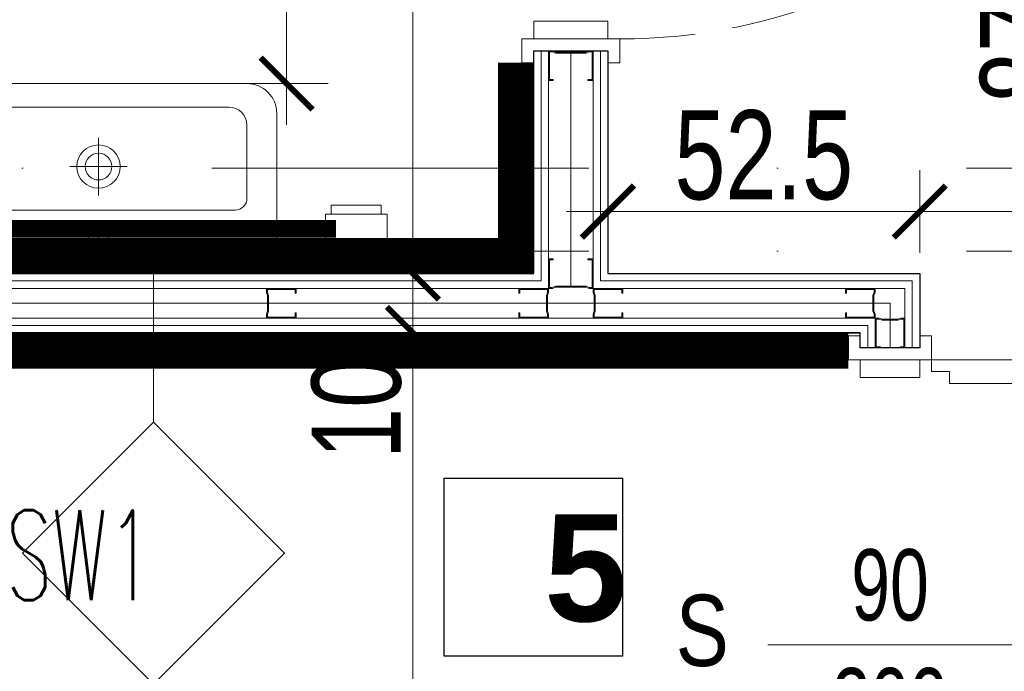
# Model space of a CAD drawing. Header units: millimetres. Extents: x -13532 to 2392, y -5241 to 5322.
# Tile 205 of 256: x -10645 to -10479, y 2127 to 2237. Entities that reach past the tile are written whole.
import ezdxf

# ---------------------------------------------------------------- set-up
doc = ezdxf.new("R2010")
doc.units = ezdxf.units.MM
for name, pattern in [('DASHED', [19.05, 12.7, -6.35]), ('DGN_STYLE_2', [30.2, 18.12, -12.08]), ('KRESKAKROPKA2', [12.7, 6.35, -3.175, 0, -3.175])]:
    doc.linetypes.add(name, pattern=pattern)
doc.layers.get('0').update_dxf_attribs({"lineweight": 9, "true_color": 0x939393})
doc.layers.get('Defpoints').update_dxf_attribs({"true_color": 0xdae6d4})
for name, color, linetype, lineweight in [('- AGP-1_OPISY', 7, 'Continuous', 9), ('cz-gr', 122, 'Continuous', 30), ('cz-sr', 150, 'Continuous', 15), ('GK - ŚRODEK - AGP1', 32, 'Continuous', 5), ('opisy pomieszczeń - AGP1', 7, 'Continuous', 5)]:
    doc.layers.add(name, color=color, linetype=linetype, lineweight=lineweight)
for name, color, linetype, lineweight, true_color in [('a___wymiary', 7, 'Continuous', 5, 0x666666), ('batting - AGP1', 7, 'Continuous', 5, 0xadadad), ('daszed - 60x120', 7, 'Continuous', 9, 0x2cb34e), ('daszed - BLACHA STALOWA', 7, 'Continuous', 15, 0xe9aee3), ('drzwi - AGP1', 7, 'Continuous', 13, 0x7f7f7f), ('LUSTRO Z - AGP1', 7, 'Continuous', 5, 0xff8432), ('Meble - AGP1', 7, 'Continuous', 15, 0x999999), ('OPIS - AGP1', 7, 'Continuous', 0, 0x7f7f7f), ('OSI', 7, 'KRESKAKROPKA2', 5, 0x7f7f7f), ('profil - AGP1', 7, 'Continuous', 5, 0x3f3f3f), ('WYMIARY - AGP1', 7, 'Continuous', 5, 0x716d5a), ('Wyposazenie Wew - Urzadzenia Sanitarne', 7, 'Continuous', 9, 0xa0a0a0)]:
    doc.layers.add(name, color=color, linetype=linetype, lineweight=lineweight, true_color=true_color)
doc.styles.add('ARIAL', font='arial.ttf', dxfattribs={"width": 0.8})
doc.styles.add('ARIAL NARROW', font='ARIALN.TTF', dxfattribs={"width": 0.9})
doc.styles.add('JACEK_07', font='simplex.shx', dxfattribs={"width": 0.7})
doc.styles.add('style1', font='simplex.shx', dxfattribs={"width": 0.6})
doc.linetypes.add('BATTING', pattern='A,0.0001,-0.1,[134,ltypeshp.shx,S=0.1,R=0,X=-0.1,Y=0],-0.2,[134,ltypeshp.shx,S=0.1,R=180,X=0.1,Y=0],-0.1', length=0.4001)
doc.dimstyles.new('wymiary agp1', dxfattribs={"dimtxt": 15, "dimasz": 5, "dimexe": 5, "dimexo": 5, "dimgap": 1.8, "dimtad": 1, "dimdec": 3, "dimrnd": 0.5, "dimdsep": 46, "dimtxsty": 'ARIAL NARROW', "dimblk": 'znacznik', "dimcen": 1.5, "dimse1": 1, "dimse2": 1, "dimclrd": 256, "dimclre": 256, "dimazin": 0, "dimtfac": 1, "dimtdec": 3, "dimtmove": 1, "dimatfit": 3, "dimldrblk": 'znacznik', "dimfxl": 1000, "dimfxlon": 1, "dimlwd": -1, "dimarcsym": 0})

# ---------------------------------------------------------------- blocks, each defined once
blk = doc.blocks.new('*U166')
blk.add_lwpolyline([(4, 7), (4, 10), (6, 10), (6, 100), (4, 100), (4, 103), (2, 103), (2, 7)], close=True)
for points in [[(-2, -7.5), (0, -7.5), (0, 5), (-2, 5), (-2, 7), (2, 7), (2, 5), (2, -9.5), (-2, -9.5), (-2, -7.5)], [(102, -7.5), (100, -7.5), (100, 5), (102, 5), (102, 7), (98, 7), (98, 5), (98, -9.5), (102, -9.5), (102, -7.5)], [(2, 5), (5, 5), (5, -7.5), (2, -7.5)], [(98, 5), (95, 5), (95, -7.5), (98, -7.5)]]:
    blk.add_lwpolyline(points)
at = {"linetype": 'DASHED'}
blk.add_arc((2, 7), 96, 0, 90, dxfattribs=at)
at = {"layer": 'OPIS - AGP1'}
blk.add_lwpolyline([(50, 25), (50, -25)], dxfattribs=at)
at = {"layer": 'OPIS - AGP1', "color": 7, "insert": (50, 0), "char_height": 12, "width": 10, "attachment_point": 5, "rotation": 90, "style": 'JACEK_07'}
blk.add_mtext('\\pxqc;{\\fArial|b0|i0|c238|p0;90\\P200}', dxfattribs=at)
blk = doc.blocks.new('ROCA Dama-N Compacto A327785..0')
at = {"layer": 'Meble - AGP1'}
for p, q in [((0, -2.29), (0, -8.71)), ((3.21, -5.5), (-3.21, -5.5)), ((-23, -10.7), (23, -10.7)), ((-25, -25), (-25, -12.7)), ((0, -22.84), (0, -13.17)), ((25, -12.7), (25, -25)), ((-4.83, -18.01), (4.83, -18.01)), ((22, -28), (-22, -28))]:
    blk.add_line(p, q, dxfattribs=at)
blk.add_lwpolyline([(-30, -1.5, -0.414214), (-28.5, 0), (28.5, 0, -0.414214), (30, -1.5), (30, -27, -0.414214), (25, -32), (-25, -32, -0.414214), (-30, -27), (-30, -1.5)], format="xyb", dxfattribs=at)
for centre, radius in [((0, -5.5), 1.75), ((0, -18.01), 3.65), ((0, -18.01), 2.25)]:
    blk.add_circle(centre, radius, dxfattribs=at)
for centre, radius, start, end in [((-23, -12.7), 2, 90, 180), ((23, -12.7), 2, 0, 90), ((-22, -25), 3, 180, 270), ((22, -25), 3, 270, 0)]:
    blk.add_arc(centre, radius, start, end, dxfattribs=at)
blk = doc.blocks.new('MERIDA TOP-TOP')
at = {"layer": 'Meble - AGP1'}
blk.add_lwpolyline([(-5.2, 0), (-5.2, -10), (5.2, -10), (5.2, 0), (-5.2, 0)], dxfattribs=at)
blk.add_lwpolyline([(-4.2, -10), (4.2, -10), (4.2, -11.5), (-4.2, -11.5)], close=True, dxfattribs=at)
blk = doc.blocks.new('znacznik')
at = {"layer": 'a___wymiary'}
for p, q in [((0, 1.394), (0, -1.394)), ((1.394, 0), (-1.394, 0))]:
    blk.add_line(p, q, dxfattribs=at)
at = {"layer": 'a___wymiary', "const_width": 0.2}
blk.add_lwpolyline([(0.876, 0.876), (-0.876, -0.876)], dxfattribs=at)
blk = doc.blocks.new('*D540')
at = {"layer": 'Defpoints', "color": 0}
for p in [(-10493.51, 2204.54), (-10546.01, 2194.1), (-10493.51, 2194.1)]:
    blk.add_point(p, dxfattribs=at)
at = {"layer": 'WYMIARY - AGP1'}
blk.add_line((-10541.01, 2204.54), (-10498.51, 2204.54), dxfattribs=at)
at = {"layer": 'WYMIARY - AGP1', "xscale": 5, "yscale": 5, "zscale": 5, "rotation": 180}
blk.add_blockref('znacznik', (-10546.01, 2204.54), dxfattribs=at)
at = {"layer": 'WYMIARY - AGP1', "xscale": 5, "yscale": 5, "zscale": 5}
blk.add_blockref('znacznik', (-10493.51, 2204.54), dxfattribs=at)
at = {"layer": 'WYMIARY - AGP1', "color": 18, "true_color": 0x000000, "insert": (-10519.76, 2214), "char_height": 15, "attachment_point": 5, "style": 'ARIAL NARROW'}
blk.add_mtext('52.5', dxfattribs=at)
blk = doc.blocks.new('*D541')
at = {"layer": 'Defpoints', "color": 0}
for p in [(-10333.11, 2204.54), (-10493.51, 2194.1), (-10333.11, 2194.1)]:
    blk.add_point(p, dxfattribs=at)
at = {"layer": 'WYMIARY - AGP1'}
blk.add_line((-10488.51, 2204.54), (-10338.11, 2204.54), dxfattribs=at)
at = {"layer": 'WYMIARY - AGP1', "xscale": 5, "yscale": 5, "zscale": 5, "rotation": 180}
blk.add_blockref('znacznik', (-10493.51, 2204.54), dxfattribs=at)
at = {"layer": 'WYMIARY - AGP1', "xscale": 5, "yscale": 5, "zscale": 5}
blk.add_blockref('znacznik', (-10333.11, 2204.54), dxfattribs=at)
at = {"layer": 'WYMIARY - AGP1', "color": 18, "true_color": 0x000000, "insert": (-10413.31, 2214), "char_height": 15, "attachment_point": 5, "style": 'ARIAL NARROW'}
blk.add_mtext('160.5', dxfattribs=at)
blk = doc.blocks.new('*D609')
at = {"layer": 'Defpoints', "color": 0}
for p in [(-10640.25, 2184.1), (-10578.84, 2184.1), (-10640.25, 2028.97)]:
    blk.add_point(p, dxfattribs=at)
at = {"layer": 'WYMIARY - AGP1'}
blk.add_line((-10578.84, 2033.97), (-10578.84, 2179.1), dxfattribs=at)
at = {"layer": 'WYMIARY - AGP1', "xscale": 5, "yscale": 5, "zscale": 5}
for p, rotation in [((-10578.84, 2184.1), 90), ((-10578.84, 2028.97), 270)]:
    blk.add_blockref('znacznik', p, dxfattribs=dict(at, rotation=rotation))
at = {"layer": 'WYMIARY - AGP1', "color": 18, "true_color": 0x000000, "insert": (-10588.3, 2092.93), "char_height": 15, "attachment_point": 5, "rotation": 90, "style": 'ARIAL NARROW'}
blk.add_mtext('155', dxfattribs=at)
blk = doc.blocks.new('*D610')
at = {"layer": 'Defpoints', "color": 0}
for p in [(-10578.84, 2194.1), (-10565.32, 2194.1), (-10640.25, 2184.1)]:
    blk.add_point(p, dxfattribs=at)
at = {"layer": 'WYMIARY - AGP1'}
for p, q in [((-10578.84, 2199.1), (-10578.84, 2204.1)), ((-10578.84, 2184.1), (-10578.84, 2194.1)), ((-10578.84, 2179.1), (-10578.84, 2174.1))]:
    blk.add_line(p, q, dxfattribs=at)
at = {"layer": 'WYMIARY - AGP1', "xscale": 5, "yscale": 5, "zscale": 5}
for p, rotation in [((-10578.84, 2194.1), 270), ((-10578.84, 2184.1), 90)]:
    blk.add_blockref('znacznik', p, dxfattribs=dict(at, rotation=rotation))
at = {"layer": 'WYMIARY - AGP1', "color": 18, "true_color": 0x000000, "insert": (-10588.3, 2171.5), "char_height": 15, "attachment_point": 5, "rotation": 90, "style": 'ARIAL NARROW'}
blk.add_mtext('10', dxfattribs=at)
blk = doc.blocks.new('*D611')
at = {"layer": 'Defpoints', "color": 0}
for p in [(-10578.84, 2361.1), (-10561.85, 2361.1), (-10565.32, 2194.1)]:
    blk.add_point(p, dxfattribs=at)
at = {"layer": 'WYMIARY - AGP1'}
blk.add_line((-10578.84, 2199.1), (-10578.84, 2356.1), dxfattribs=at)
at = {"layer": 'WYMIARY - AGP1', "xscale": 5, "yscale": 5, "zscale": 5}
for p, rotation in [((-10578.84, 2361.1), 90), ((-10578.84, 2194.1), 270)]:
    blk.add_blockref('znacznik', p, dxfattribs=dict(at, rotation=rotation))
at = {"layer": 'WYMIARY - AGP1', "color": 18, "true_color": 0x000000, "insert": (-10588.3, 2293.83), "char_height": 15, "attachment_point": 5, "rotation": 90, "style": 'ARIAL NARROW'}
blk.add_mtext('167', dxfattribs=at)
blk = doc.blocks.new('osi')
at = {"layer": 'OSI', "ltscale": 10}
for p, q in [((-11756.72, 2211.85), (-9340.14, 2211.85)), ((-11756.72, 2197.85), (-9340.14, 2197.85))]:
    blk.add_line(p, q, dxfattribs=at)
blk = doc.blocks.new('*U160')
for points in [[(-2, 5), (0, 5), (0, -5), (-2, -5), (-2, -7), (2, -7), (2, -5), (2, 7), (-2, 7), (-2, 5)], [(102, 5), (100, 5), (100, -5), (102, -5), (102, -7), (98, -7), (98, -5), (98, 7), (102, 7), (102, 5)], [(2, -5), (5, -5), (5, 5), (2, 5)], [(98, -5), (95, -5), (95, 5), (98, 5)]]:
    blk.add_lwpolyline(points)
blk.add_lwpolyline([(96, -7), (96, -10), (94, -10), (94, -100), (96, -100), (96, -103), (98, -103), (98, -7)], close=True)
at = {"linetype": 'DASHED'}
blk.add_arc((98, -7), 96, 180, 270, dxfattribs=at)
at = {"layer": 'OPIS - AGP1'}
blk.add_lwpolyline([(50, 25), (50, -25)], dxfattribs=at)
at = {"layer": 'OPIS - AGP1', "color": 7, "insert": (50, 0), "char_height": 12, "width": 10, "attachment_point": 5, "rotation": 270, "style": 'JACEK_07'}
blk.add_mtext('\\pxqc;{\\fArial|b0|i0|c238|p0;90\\P200}', dxfattribs=at)
blk = doc.blocks.new('*D826')
at = {"layer": 'Defpoints', "color": 0}
for p in [(-10613.51, 2361.1), (-10600.11, 2361.1), (-10624.96, 2226.1)]:
    blk.add_point(p, dxfattribs=at)
at = {"layer": 'WYMIARY - AGP1'}
blk.add_line((-10600.11, 2231.1), (-10600.11, 2356.1), dxfattribs=at)
at = {"layer": 'WYMIARY - AGP1', "xscale": 5, "yscale": 5, "zscale": 5}
for p, rotation in [((-10600.11, 2361.1), 90), ((-10600.11, 2226.1), 270)]:
    blk.add_blockref('znacznik', p, dxfattribs=dict(at, rotation=rotation))
at = {"layer": 'WYMIARY - AGP1', "color": 18, "true_color": 0x000000, "insert": (-10609.57, 2293.6), "char_height": 15, "attachment_point": 5, "rotation": 90, "style": 'ARIAL NARROW'}
blk.add_mtext('135', dxfattribs=at)
blk = doc.blocks.new('*D938')
at = {"layer": 'Defpoints', "color": 0}
for p in [(-10548.51, 2281.6), (-10466.29, 2281.6), (-10548.51, 2194.11)]:
    blk.add_point(p, dxfattribs=at)
at = {"layer": 'WYMIARY - AGP1'}
blk.add_line((-10466.29, 2199.11), (-10466.29, 2276.6), dxfattribs=at)
at = {"layer": 'WYMIARY - AGP1', "xscale": 5, "yscale": 5, "zscale": 5}
for p, rotation in [((-10466.29, 2281.6), 89.99999993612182), ((-10466.29, 2194.11), 269.9999999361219)]:
    blk.add_blockref('znacznik', p, dxfattribs=dict(at, rotation=rotation))
at = {"layer": 'WYMIARY - AGP1', "color": 18, "true_color": 0x000000, "insert": (-10475.74, 2237.86), "char_height": 15, "attachment_point": 5, "rotation": 90, "style": 'ARIAL NARROW'}
blk.add_mtext('87.5', dxfattribs=at)
blk = doc.blocks.new('*D942')
at = {"layer": 'Defpoints', "color": 0}
for p in [(-10548.51, 2339.1), (-10558.51, 2255.24), (-10558.51, 2194.1)]:
    blk.add_point(p, dxfattribs=at)
at = {"layer": 'WYMIARY - AGP1'}
for p, q in [((-10558.51, 2255.24), (-10587.19, 2255.24)), ((-10563.51, 2255.24), (-10568.51, 2255.24)), ((-10548.51, 2255.24), (-10558.51, 2255.24)), ((-10543.51, 2255.24), (-10538.51, 2255.24))]:
    blk.add_line(p, q, dxfattribs=at)
at = {"layer": 'WYMIARY - AGP1', "xscale": 5, "yscale": 5, "zscale": 5}
for p, rotation in [((-10558.51, 2255.24), 359.9999932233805), ((-10548.51, 2255.24), 179.9999932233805)]:
    blk.add_blockref('znacznik', p, dxfattribs=dict(at, rotation=rotation))
at = {"layer": 'WYMIARY - AGP1', "color": 18, "true_color": 0x000000, "insert": (-10578, 2264.7), "char_height": 15, "attachment_point": 5, "rotation": 360, "style": 'ARIAL NARROW'}
blk.add_mtext('10', dxfattribs=at)

msp = doc.modelspace()

# ---------------------------------------------------------------- linework, layer by layer
at = {"layer": 'batting - AGP1', "linetype": 'BATTING', "ltscale": 8}
msp.add_lwpolyline([(-10552.2593, 2191.9708), (-10552.2591, 2231.2377)], dxfattribs=at)
at = {"layer": 'batting - AGP1', "linetype": 'BATTING', "ltscale": 5}
msp.add_lwpolyline([(-10723.1425, 2189.1043), (-10498.5092, 2189.1043), (-10498.5091, 2181.6044)], dxfattribs=at)
at = {"layer": 'cz-gr'}
for p, q in [((-10558.5092, 2194.1044), (-10558.5092, 2231.6044)), ((-10558.5092, 2231.6044), (-10546.0091, 2231.6044)), ((-10546.0091, 2231.6044), (-10546.0091, 2194.1044)), ((-10721.0092, 2194.1044), (-10558.5092, 2194.1044)), ((-10546.0091, 2194.1044), (-10493.5092, 2194.1044)), ((-10493.5092, 2194.1044), (-10493.5091, 2181.6044)), ((-10503.5091, 2184.1044), (-10721.0092, 2184.1044)), ((-10503.5091, 2181.6044), (-10503.5091, 2184.1044)), ((-10493.5091, 2181.6044), (-10503.5091, 2181.6044))]:
    msp.add_line(p, q, dxfattribs=at)
at = {"layer": 'daszed - 60x120', "linetype": 'DGN_STYLE_2', "const_width": 6}
msp.add_lwpolyline([(-10721.0092, 2197.1044), (-10561.5092, 2197.1044), (-10561.5092, 2229.6045)], dxfattribs=at)
at = {"layer": 'GK - ŚRODEK - AGP1'}
for p, q in [((-10557.2592, 2192.8544), (-10557.2592, 2231.6044)), ((-10557.2592, 2231.6044), (-10547.2591, 2231.6044)), ((-10556.0092, 2191.6044), (-10556.0092, 2231.6044)), ((-10556.0092, 2231.6044), (-10548.5091, 2231.6044)), ((-10548.5091, 2231.6044), (-10548.5091, 2191.6044)), ((-10547.2591, 2231.6044), (-10547.2591, 2192.8544)), ((-10722.2592, 2192.8544), (-10557.2592, 2192.8544)), ((-10547.2591, 2192.8544), (-10494.7592, 2192.8544)), ((-10494.7592, 2192.8544), (-10494.7591, 2181.6044)), ((-10723.5092, 2191.6044), (-10556.0092, 2191.6044)), ((-10548.5091, 2191.6044), (-10496.0092, 2191.6044)), ((-10496.0092, 2191.6044), (-10496.0091, 2181.6044)), ((-10501.0091, 2186.6044), (-10723.5092, 2186.6044)), ((-10502.2591, 2185.3544), (-10722.2592, 2185.3544)), ((-10502.2591, 2181.6044), (-10502.2591, 2185.3544)), ((-10501.0091, 2181.6044), (-10501.0091, 2186.6044)), ((-10494.7591, 2181.6044), (-10502.2591, 2181.6044)), ((-10496.0091, 2181.6044), (-10501.0091, 2181.6044))]:
    msp.add_line(p, q, dxfattribs=at)
at = {"layer": 'LUSTRO Z - AGP1', "linetype": 'DGN_STYLE_2', "const_width": 3}
msp.add_lwpolyline([(-10591.7828, 2201.6389), (-10671.7828, 2201.6389)], dxfattribs=at)
at = {"layer": 'OPIS - AGP1'}
msp.add_lwpolyline([(-10622.5036, 2195.9), (-10622.5036, 2169.0706)], dxfattribs=at)
msp.add_lwpolyline([(-10644.5536, 2147.0206), (-10622.5036, 2169.0706), (-10600.4536, 2147.0206), (-10622.5036, 2124.9706), (-10644.5536, 2147.0206)], close=True, dxfattribs=at)
at = {"layer": 'opisy pomieszczeń - AGP1', "lineweight": 30}
msp.add_lwpolyline([(-10573.5606, 2159.6703), (-10543.5606, 2159.6703), (-10543.5606, 2129.6703), (-10573.5606, 2129.6703), (-10573.5606, 2159.6703)], dxfattribs=at)
at = {"layer": 'profil - AGP1', "ltscale": 5}
for points in [[(-10549.7091, 2231.4044), (-10549.1758, 2231.6044), (-10548.5091, 2231.6044), (-10548.509, 2226.6044), (-10549.259, 2226.6044), (-10549.3292, 2226.6043), (-10549.3793, 2226.6526), (-10549.3793, 2226.7229), (-10549.3292, 2226.7711), (-10549.259, 2226.7711), (-10548.6757, 2226.7711), (-10548.6758, 2231.4378), (-10549.1456, 2231.4378), (-10549.6789, 2231.2378), (-10554.8393, 2231.2376), (-10555.3727, 2231.4376), (-10555.8425, 2231.4376), (-10555.8423, 2226.7709), (-10555.259, 2226.771), (-10555.201, 2226.7247), (-10555.201, 2226.6505), (-10555.259, 2226.6043), (-10556.009, 2226.6043), (-10556.0091, 2231.6043), (-10555.3425, 2231.6043), (-10554.8091, 2231.4043)], [(-10549.7093, 2191.8041), (-10549.1759, 2191.6041), (-10548.5093, 2191.6041), (-10548.5091, 2196.6041), (-10549.2591, 2196.6041), (-10549.3294, 2196.6043), (-10549.3794, 2196.5559), (-10549.3794, 2196.4856), (-10549.3294, 2196.4374), (-10549.2591, 2196.4374), (-10548.6758, 2196.4374), (-10548.6759, 2191.7707), (-10549.1457, 2191.7708), (-10549.679, 2191.9708), (-10554.8395, 2191.9709), (-10555.3728, 2191.7709), (-10555.8426, 2191.7709), (-10555.8425, 2196.4376), (-10555.2591, 2196.4376), (-10555.2012, 2196.4838), (-10555.2012, 2196.558), (-10555.2591, 2196.6042), (-10556.0091, 2196.6043), (-10556.0093, 2191.6043), (-10555.3426, 2191.6042), (-10554.8093, 2191.8042)]]:
    msp.add_lwpolyline(points, close=True, dxfattribs=at)
for points in [[(-10598.5092, 2191.6044), (-10603.5092, 2191.6044), (-10603.5092, 2190.9378), (-10603.3092, 2190.4044), (-10603.3092, 2187.8043), (-10603.5092, 2187.2709), (-10603.5092, 2186.6043), (-10598.5092, 2186.6043), (-10598.5092, 2187.4256), (-10598.5574, 2187.4745), (-10598.6276, 2187.4745), (-10598.6758, 2187.4256), (-10598.6758, 2186.7709), (-10603.3425, 2186.7709), (-10603.3425, 2187.2407), (-10603.1425, 2187.774), (-10603.1425, 2190.4346), (-10603.3425, 2190.968), (-10603.3425, 2191.4378), (-10598.6758, 2191.4377), (-10598.6758, 2190.8544), (-10598.6296, 2190.7964), (-10598.5554, 2190.7964), (-10598.5092, 2190.8544), (-10598.5092, 2191.6044)], [(-10561.0091, 2191.6044), (-10556.0091, 2191.6044), (-10556.0091, 2190.9378), (-10556.2091, 2190.4044), (-10556.2091, 2187.8043), (-10556.0091, 2187.271), (-10556.0091, 2186.6043), (-10561.0091, 2186.6043), (-10561.0091, 2187.4256), (-10560.9609, 2187.4745), (-10560.8906, 2187.4745), (-10560.8424, 2187.4256), (-10560.8424, 2186.7709), (-10556.1758, 2186.771), (-10556.1758, 2187.2407), (-10556.3758, 2187.7741), (-10556.3758, 2190.4347), (-10556.1758, 2190.968), (-10556.1758, 2191.4378), (-10560.8424, 2191.4378), (-10560.8424, 2190.8544), (-10560.8887, 2190.7965), (-10560.9628, 2190.7965), (-10561.0091, 2190.8544), (-10561.0091, 2191.6044)], [(-10543.5091, 2191.6044), (-10548.5091, 2191.6044), (-10548.5091, 2190.9378), (-10548.3091, 2190.4044), (-10548.3091, 2187.8043), (-10548.5091, 2187.271), (-10548.5092, 2186.6043), (-10543.5092, 2186.6043), (-10543.5091, 2187.4256), (-10543.5574, 2187.4745), (-10543.6276, 2187.4745), (-10543.6758, 2187.4256), (-10543.6758, 2186.7709), (-10548.3425, 2186.771), (-10548.3425, 2187.2407), (-10548.1425, 2187.7741), (-10548.1425, 2190.4347), (-10548.3425, 2190.968), (-10548.3425, 2191.4378), (-10543.6758, 2191.4378), (-10543.6758, 2190.8544), (-10543.6296, 2190.7965), (-10543.5554, 2190.7965), (-10543.5091, 2190.8544), (-10543.5091, 2191.6044)], [(-10506.0091, 2191.6044), (-10501.0091, 2191.6044), (-10501.0091, 2190.9378), (-10501.2091, 2190.4044), (-10501.2091, 2187.8043), (-10501.0091, 2187.271), (-10501.0091, 2186.6043), (-10506.0091, 2186.6043), (-10506.0091, 2187.4256), (-10505.9609, 2187.4745), (-10505.8907, 2187.4745), (-10505.8425, 2187.4256), (-10505.8425, 2186.7709), (-10501.1758, 2186.771), (-10501.1758, 2187.2407), (-10501.3758, 2187.7741), (-10501.3758, 2190.4347), (-10501.1758, 2190.968), (-10501.1758, 2191.4378), (-10505.8425, 2191.4378), (-10505.8425, 2190.8544), (-10505.8887, 2190.7965), (-10505.9629, 2190.7965), (-10506.0091, 2190.8544), (-10506.0091, 2191.6044)], [(-10496.0092, 2181.6044), (-10496.0091, 2186.6044), (-10496.6758, 2186.6044), (-10497.2091, 2186.4044), (-10499.8093, 2186.4044), (-10500.3426, 2186.6044), (-10501.0093, 2186.6044), (-10501.0093, 2181.6044), (-10500.188, 2181.6044), (-10500.139, 2181.6527), (-10500.139, 2181.7229), (-10500.188, 2181.7711), (-10500.8426, 2181.7711), (-10500.8426, 2186.4378), (-10500.3729, 2186.4378), (-10499.8395, 2186.2378), (-10497.1789, 2186.2378), (-10496.6456, 2186.4378), (-10496.1758, 2186.4378), (-10496.1758, 2181.7711), (-10496.7592, 2181.7711), (-10496.8171, 2181.7248), (-10496.8171, 2181.6507), (-10496.7592, 2181.6044), (-10496.0092, 2181.6044)]]:
    msp.add_lwpolyline(points, dxfattribs=at)

# ---------------------------------------------------------------- block references
at = {"layer": 'cz-sr'}
msp.add_blockref('osi', (0.0999, 0), dxfattribs=at)
at = {"layer": 'drzwi - AGP1', "color": 30, "linetype": 'Continuous', "lineweight": 18}
for name, p, rotation in [('*U166', (-10551.0091, 2331.6044), 269.9999999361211), ('*U160', (-10498.5091, 2081.6044), 89.99999993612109)]:
    msp.add_blockref(name, p, dxfattribs=dict(at, rotation=rotation))
at = {"layer": 'Wyposazenie Wew - Urzadzenia Sanitarne', "xscale": -1, "rotation": 180}
for name, p in [('ROCA Dama-N Compacto A327785..0', (-10631.7831, 2194.1044)), ('MERIDA TOP-TOP', (-10588.3841, 2194.1044))]:
    msp.add_blockref(name, p, dxfattribs=at)

# ---------------------------------------------------------------- texts
at = {"layer": '- AGP-1_OPISY', "insert": (-10622.5036, 2139.1225), "char_height": 15.12, "attachment_point": 9, "style": 'style1'}
msp.add_mtext('\\pxqc;SW1', dxfattribs=at)
at = {"layer": 'opisy pomieszczeń - AGP1', "lineweight": 18, "insert": (-10558.7557, 2153.5491), "char_height": 18, "width": 3.410605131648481e-13, "attachment_point": 1, "style": 'ARIAL'}
msp.add_mtext('\\pxqc;{\\fArial|b1|i0|c238|p34;\\W1;5}', dxfattribs=at)

# ---------------------------------------------------------------- dimensions: what is measured, and where the dimension line sits
at = {"layer": 'WYMIARY - AGP1'}
dim = msp.add_linear_dim(base=(-10600.1098, 2361.1044), p1=(-10624.9565, 2226.1044), p2=(-10613.5092, 2361.1044), angle=90, dimstyle='wymiary agp1', override={"dimblk": 'znacznik', "dimclrd": 256, "dimclre": 256}, dxfattribs=at)
dim.commit()
dim.dimension.update_dxf_attribs({"geometry": '*D826', "text_midpoint": (-10609.5684, 2293.6044)})
for base, p1, p2, angle, picture, middle in [((-10578.8378, 2361.1044), (-10565.3192, 2194.1044), (-10561.8524, 2361.1044), 90, '*D611', (-10578.8378, 2293.8269)), ((-10558.5092, 2255.2379), (-10548.5091, 2339.1044), (-10558.5092, 2194.1044), 179.999993, '*D942', (-10577.9954, 2255.2379)), ((-10578.8378, 2194.1044), (-10640.2487, 2184.1044), (-10565.3192, 2194.1044), 90, '*D610', (-10578.8378, 2171.503)), ((-10578.8378, 2184.1044), (-10640.2487, 2028.9661), (-10640.2487, 2184.1044), 90, '*D609', (-10578.8378, 2092.933))]:
    dim = msp.add_linear_dim(base=base, p1=p1, p2=p2, angle=angle, dimstyle='wymiary agp1', override={"dimclrd": 256, "dimclre": 256}, dxfattribs=at)
    dim.commit()
    dim.dimension.update_dxf_attribs({"geometry": picture, "text_midpoint": middle, "dimtype": 160})
dim = msp.add_aligned_dim(p1=(-10548.5091, 2194.1093), p2=(-10548.5091, 2281.6044), distance=-82.2228, dimstyle='wymiary agp1', override={"dimclrd": 256, "dimclre": 256}, dxfattribs=at)
dim.commit()
dim.dimension.update_dxf_attribs({"geometry": '*D938', "text_midpoint": (-10475.745, 2237.8569)})
for base, p1, p2, picture, middle in [((-10493.5092, 2204.542), (-10546.0091, 2194.1044), (-10493.5092, 2194.1045), '*D540', (-10519.7591, 2214.0006)), ((-10333.1066, 2204.542), (-10493.5092, 2194.1044), (-10333.1066, 2194.1044), '*D541', (-10413.3079, 2214.0006))]:
    dim = msp.add_linear_dim(base=base, p1=p1, p2=p2, dimstyle='wymiary agp1', override={"dimclrd": 256, "dimclre": 256}, dxfattribs=at)
    dim.commit()
    dim.dimension.update_dxf_attribs({"geometry": picture, "text_midpoint": middle})

# ---------------------------------------------------------------- next in the draw order: texts
at = {"layer": 'OPIS - AGP1', "color": 18, "true_color": 0x000000, "insert": (-10530.1215, 2133.9375), "char_height": 12, "width": 10, "attachment_point": 5, "style": 'ARIAL', "bg_fill": 2}
msp.add_mtext('S', dxfattribs=at)

# ---------------------------------------------------------------- next in the draw order: linework, layer by layer
at = {"layer": 'cz-gr'}
msp.add_lwpolyline([(-10503.5091, 2028.9661), (-10721.0092, 2028.9661), (-10721.0092, 2184.1044), (-10503.5091, 2184.1044)], dxfattribs=at)
at = {"layer": 'daszed - BLACHA STALOWA', "linetype": 'DGN_STYLE_2'}
msp.add_lwpolyline([(-10503.5091, 2031.9661, 6, 6, 0), (-10718.0092, 2031.9661, 6, 6, 0), (-10718.0092, 2181.1044, 6, 6, 0), (-10505.5091, 2181.1044, 0, 0, 0)], format="xyseb", dxfattribs=at)

doc.saveas('drawing.dxf')
